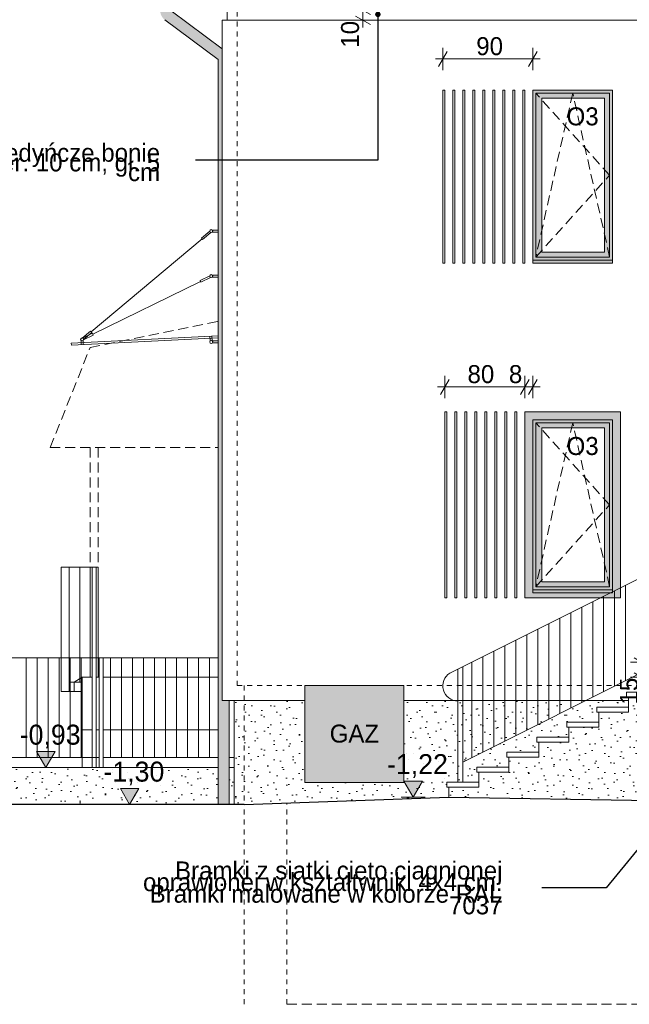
# Model space of a CAD drawing. Extents: x -149893 to 127691, y 5328 to 37028.
# Tile 19 of 88: x -58772 to -52670, y 17613 to 27469. Entities that reach past the tile are written whole.
import ezdxf

# ---------------------------------------------------------------- set-up
doc = ezdxf.new("R2010")
doc.units = 0
doc.header["$MEASUREMENT"] = 0
doc.linetypes.add('Hidden Line', pattern=[100, 50, -50])
doc.linetypes.add('Krawędzie ukryte', pattern=[150, 100, -50])
for name, color, linetype, lineweight, true_color in [('arch izolacje_Nr_Pióra__9', 7, 'Continuous', 13, 0x3dad99), ('Arch kolorystyka_Nr_Pióra__81', 7, 'Continuous', 13, 0x6a6a6a), ('Arch okna_Nr_Pióra__82', 7, 'Continuous', 20, 0xaaaaaa), ('INWENT.ŚCIANY_Nr_Pióra__2', 7, 'Continuous', 13, 0x7f7f7f)]:
    doc.layers.add(name, color=color, linetype=linetype, lineweight=lineweight, true_color=true_color)
for name, color, linetype, lineweight in [('Arch okna_Nr_Pióra__100', 2, 'Continuous', 13), ('Arch okna_Nr_Pióra__19', 255, 'Continuous', 20), ('Arch okna_Nr_Pióra__5', 7, 'Continuous', 13), ('Arch opisy okien_Nr_Pióra__21', 7, 'Continuous', 13), ('Arch opisy_Nr_Pióra__21', 7, 'Continuous', 13), ('Arch wymiary_Nr_Pióra__21', 7, 'Continuous', 13), ('Arch wymiary_Nr_Pióra__5', 7, 'Continuous', 13), ('Arch wyposażenie_Nr_Pióra__21', 7, 'Continuous', 13), ('INWENT BALUSTRADY_Nr_Pióra__5', 7, 'Continuous', 13), ('INWENT gaz_Nr_Pióra__5', 7, 'Continuous', 13), ('INWENT ODWODNIENIE_Nr_Pióra__21', 7, 'Continuous', 13), ('INWENT OPISY_Nr_Pióra__21', 7, 'Continuous', 13), ('INWENT TEREN_Nr_Pióra__1', 7, 'Continuous', 25), ('INWENT. OKNA_Nr_Pióra__5', 7, 'Continuous', 13), ('INWENT.ŚCIANY_Nr_Pióra__5', 7, 'Continuous', 13), ('Istniejące schody_Nr_Pióra__21', 7, 'Continuous', 13)]:
    doc.layers.add(name, color=color, linetype=linetype, lineweight=lineweight)
doc.layers.add('Arch wymiary', color=7, linetype='Continuous')
doc.styles.add('GENERATED_STYLE_1', font='txt')
doc.styles.add('GENERATED_STYLE_2', font='txt')
doc.styles.add('GENERATED_STYLE_3', font='txt')
doc.styles.add('GENERATED_STYLE_4', font='txt')
doc.styles.add('GENERATED_STYLE_8', font='txt')
doc.dimstyles.new('GENERATED_STYLE__5', dxfattribs={"dimtxt": 179.999995, "dimasz": 114, "dimexe": 0.18, "dimexo": 0, "dimgap": 0.09, "dimtad": 1, "dimtih": 1, "dimtoh": 1, "dimdec": 0, "dimlfac": 0.1, "dimzin": 0, "dimdsep": 46, "dimtxsty": 'GENERATED_STYLE_3', "dimblk": 'ARROWHEAD_2', "dimblk1": 'ARROWHEAD_2', "dimblk2": 'ARROWHEAD_2', "dimcen": 0.09, "dimclrd": 7, "dimclre": 7, "dimclrt": 7, "dimazin": 0, "dimtfac": 1, "dimtdec": 4, "dimtmove": 0, "dimatfit": 3, "dimfxl": 0, "dimtolj": 1, "dimtzin": 0, "dimarcsym": 0})
doc.dimstyles.new('GENERATED_STYLE__6', dxfattribs={"dimtxt": 179.999995, "dimasz": 114, "dimexe": 0.18, "dimexo": 0, "dimgap": 0.09, "dimtad": 1, "dimdec": 0, "dimlfac": 0.1, "dimzin": 0, "dimdsep": 46, "dimtxsty": 'GENERATED_STYLE_3', "dimblk": 'ARROWHEAD_2', "dimblk1": 'ARROWHEAD_2', "dimblk2": 'ARROWHEAD_2', "dimcen": 0.09, "dimclrd": 7, "dimclre": 7, "dimclrt": 7, "dimazin": 0, "dimtfac": 1, "dimtdec": 4, "dimtmove": 0, "dimatfit": 3, "dimfxl": 0, "dimtolj": 1, "dimtzin": 0, "dimarcsym": 0})
doc.dimstyles.new('GENERATED_STYLE__8', dxfattribs={"dimtxt": 0.18, "dimasz": 109.44, "dimexe": 0.18, "dimexo": 0.0625, "dimgap": 0.09, "dimtad": 0, "dimtih": 1, "dimtoh": 1, "dimdec": 4, "dimzin": 0, "dimdsep": 46, "dimcen": 0.09, "dimadec": 0, "dimazin": 0, "dimtfac": 1, "dimtdec": 4, "dimtmove": 0, "dimatfit": 3, "dimldrblk": 'ARROWHEAD_11', "dimfxl": 0, "dimtolj": 1, "dimtzin": 0, "dimarcsym": 0})
pattern_1 = [(45, (0, 300), (-95.45942, 95.45942), [0, -90, 0, -135]), (110, (300, 300), (126.8585, 46.17272), [0, -66, 0, -114])]

# ---------------------------------------------------------------- blocks, each defined once
blk = doc.blocks.new('Wymiary_61', base_point=(-58509.8, 19982.8))
at = {"layer": 'Arch wymiary_Nr_Pióra__21', "linetype": 'Continuous'}
blk.add_hatch(color=256, dxfattribs=at).paths.add_polyline_path([(-58509.8, 19982.8), (-58602.6, 20142.8), (-58417, 20142.8)], flags=0)
for p, q in [((-58509.8, 19982.8), (-58602.6, 20142.8)), ((-58602.6, 20142.8), (-58417, 20142.8)), ((-58417, 20142.8), (-58509.8, 19982.8)), ((-58509.8, 19982.8), (-58629.8, 19982.8)), ((-58509.8, 19982.8), (-58389.8, 19982.8))]:
    blk.add_line(p, q, dxfattribs=at)
at = {"layer": 'Arch wymiary_Nr_Pióra__21', "insert": (-58772.3, 20174.8), "char_height": 200, "attachment_point": 7, "style": 'GENERATED_STYLE_1'}
blk.add_mtext('{-0,93}', dxfattribs=at)
blk = doc.blocks.new('Wymiary_62', base_point=(-57671.7, 19612.8))
at = {"layer": 'Arch wymiary_Nr_Pióra__21', "linetype": 'Continuous'}
blk.add_hatch(color=256, dxfattribs=at).paths.add_polyline_path([(-57671.7, 19612.8), (-57764.5, 19772.8), (-57578.9, 19772.8)], flags=0)
for p, q in [((-57671.7, 19612.8), (-57764.5, 19772.8)), ((-57764.5, 19772.8), (-57578.9, 19772.8)), ((-57578.9, 19772.8), (-57671.7, 19612.8)), ((-57671.7, 19612.8), (-57791.7, 19612.8)), ((-57671.7, 19612.8), (-57551.7, 19612.8))]:
    blk.add_line(p, q, dxfattribs=at)
at = {"layer": 'Arch wymiary_Nr_Pióra__21', "insert": (-57934.3, 19804.8), "char_height": 200, "attachment_point": 7, "style": 'GENERATED_STYLE_1'}
blk.add_mtext('{-1,30}', dxfattribs=at)
blk = doc.blocks.new('Wymiary_63', base_point=(-54833.1, 19687.8))
at = {"layer": 'Arch wymiary_Nr_Pióra__21', "linetype": 'Continuous'}
blk.add_hatch(color=256, dxfattribs=at).paths.add_polyline_path([(-54833.1, 19687.8), (-54925.9, 19847.8), (-54740.3, 19847.8)], flags=0)
for p, q in [((-54833.1, 19687.8), (-54925.9, 19847.8)), ((-54925.9, 19847.8), (-54740.3, 19847.8)), ((-54740.3, 19847.8), (-54833.1, 19687.8)), ((-54833.1, 19687.8), (-54953.1, 19687.8)), ((-54833.1, 19687.8), (-54713.1, 19687.8))]:
    blk.add_line(p, q, dxfattribs=at)
at = {"layer": 'Arch wymiary_Nr_Pióra__21', "insert": (-55095.7, 19879.8), "char_height": 200, "attachment_point": 7, "style": 'GENERATED_STYLE_1'}
blk.add_mtext('{-1,22}', dxfattribs=at)
blk = doc.blocks.new('*D367')
at = {"layer": 'Arch wymiary_Nr_Pióra__5', "linetype": 'Continuous'}
for p, q in [((-54473.6, 23867.8), (-54560.2, 23717.8)), ((-54516.9, 23680.3), (-54516.9, 23905.3)), ((-53760.2, 23717.8), (-53673.6, 23867.8)), ((-53716.9, 23680.3), (-53716.9, 23905.3)), ((-54590.3, 23792.8), (-54516.9, 23792.8)), ((-54516.9, 23792.8), (-53716.9, 23792.8))]:
    blk.add_line(p, q, dxfattribs=at)
at = {"layer": 'Arch wymiary_Nr_Pióra__5', "char_height": 180, "attachment_point": 7, "style": 'GENERATED_STYLE_3'}
for s, insert in [('{80}', (-54289.7, 23828.8)), ('{8}', (-53875.5, 23828.8))]:
    blk.add_mtext(s, dxfattribs=dict(at, insert=insert))
blk = doc.blocks.new('ARROWHEAD_2')
at = {"color": 0, "linetype": 'Continuous', "lineweight": 0}
for p, q in [((0, 0), (-1, 0)), ((-0.378, -0.655), (0.378, 0.655))]:
    blk.add_line(p, q, dxfattribs=at)
blk = doc.blocks.new('*D368')
at = {"layer": 'Arch wymiary_Nr_Pióra__5', "linetype": 'Continuous'}
for p, q in [((-53760.2, 23717.8), (-53673.6, 23867.8)), ((-53716.9, 23680.3), (-53716.9, 23905.3)), ((-53593.6, 23867.8), (-53680.2, 23717.8)), ((-53636.9, 23680.3), (-53636.9, 23905.3)), ((-53716.9, 23792.8), (-53636.9, 23792.8)), ((-53636.9, 23792.8), (-53563.6, 23792.8))]:
    blk.add_line(p, q, dxfattribs=at)
at = {"layer": 'Arch wymiary_Nr_Pióra__5', "char_height": 180, "attachment_point": 7, "style": 'GENERATED_STYLE_3'}
for s, insert in [('{80}', (-54289.7, 23828.8)), ('{8}', (-53875.5, 23828.8))]:
    blk.add_mtext(s, dxfattribs=dict(at, insert=insert))
blk = doc.blocks.new('*D369')
at = {"layer": 'Arch wymiary_Nr_Pióra__5', "linetype": 'Continuous'}
for p, q in [((-54493.6, 27150.8), (-54580.2, 27000.8)), ((-54536.9, 26963.3), (-54536.9, 27188.3)), ((-53680.2, 27000.8), (-53593.6, 27150.8)), ((-53636.9, 26963.3), (-53636.9, 27188.3)), ((-54610.3, 27075.8), (-54536.9, 27075.8)), ((-54536.9, 27075.8), (-53636.9, 27075.8)), ((-53636.9, 27075.8), (-53563.6, 27075.8))]:
    blk.add_line(p, q, dxfattribs=at)
at = {"layer": 'Arch wymiary_Nr_Pióra__5', "insert": (-54202.1, 27111.8), "char_height": 180, "attachment_point": 7, "style": 'GENERATED_STYLE_3'}
blk.add_mtext('{90}', dxfattribs=at)
blk = doc.blocks.new('*D401')
at = {"layer": 'Arch wymiary_Nr_Pióra__5', "linetype": 'Continuous'}
for p, q in [((-52546.1, 21037.8), (-52546.1, 21111.2)), ((-52433.6, 21037.8), (-52658.6, 21037.8)), ((-52471.1, 20994.5), (-52621.1, 21081.1)), ((-52546.1, 20887.8), (-52546.1, 21037.8)), ((-52621.1, 20931.1), (-52471.1, 20844.5)), ((-52433.6, 20887.8), (-52658.6, 20887.8)), ((-52546.1, 20814.5), (-52546.1, 20887.8))]:
    blk.add_line(p, q, dxfattribs=at)
at = {"layer": 'Arch wymiary_Nr_Pióra__5', "insert": (-52582.1, 20614.1), "char_height": 180, "attachment_point": 7, "rotation": 90, "style": 'GENERATED_STYLE_3'}
blk.add_mtext('{15}', dxfattribs=at)
blk = doc.blocks.new('*D419')
at = {"layer": 'Arch wymiary_Nr_Pióra__5', "linetype": 'Continuous'}
for p, q in [((-55262.3, 27519.5), (-55412.3, 27606.1)), ((-55337.3, 27562.8), (-55337.3, 27636.2)), ((-55224.8, 27562.8), (-55449.8, 27562.8)), ((-55412.3, 27506.1), (-55262.3, 27419.5)), ((-55337.3, 27462.8), (-55337.3, 27562.8)), ((-55224.8, 27462.8), (-55449.8, 27462.8)), ((-55337.3, 27389.5), (-55337.3, 27462.8))]:
    blk.add_line(p, q, dxfattribs=at)
at = {"layer": 'Arch wymiary_Nr_Pióra__5', "insert": (-55373.3, 27189.1), "char_height": 180, "attachment_point": 7, "rotation": 90, "style": 'GENERATED_STYLE_3'}
blk.add_mtext('{10}', dxfattribs=at)
blk = doc.blocks.new('ARROWHEAD_11')
at = {"color": 0, "linetype": 'Continuous', "lineweight": 0}
blk.add_line((0, 0), (-1, 0), dxfattribs=at)
at = {"color": 0, "linetype": 'Continuous', "lineweight": 0, "const_width": 0.25, "flags": 128}
blk.add_lwpolyline([(-0.125, 0, 1), (0.125, 0, 1)], format="xyb", close=True, dxfattribs=at)

msp = doc.modelspace()

# ---------------------------------------------------------------- hatches: boundary and pattern name
at = {"layer": 'Arch kolorystyka_Nr_Pióra__81', "linetype": 'Continuous'}
msp.add_hatch(color=256, dxfattribs=at).paths.add_polyline_path([(-57385.3, 27777.2, 0.189103), (-57365.3, 27726.2), (-57365.3, 27557.3, 0.236776), (-57321.1, 27469.2), (-56786.9, 27070.8), (-56786.9, 19612.8), (-56676.9, 19612.8), (-56676.9, 20652.8), (-56746.9, 20652.8), (-56746.9, 27178.2), (-57255.3, 27557.3), (-57255.3, 27726.2, 0.189103), (-57235.3, 27777.2)], flags=0)
at = {"layer": 'Arch okna_Nr_Pióra__100', "linetype": 'Continuous'}
h = msp.add_hatch(color=256, dxfattribs=at)
h.paths.add_polyline_path([(-53716.9, 21682.8), (-52756.9, 21682.8), (-52756.9, 23542.8), (-53716.9, 23542.8)], flags=0)
h.paths.add_polyline_path([(-53636.9, 21732.8), (-52836.9, 21732.8), (-52836.9, 23462.8), (-53636.9, 23462.8)], flags=0)
msp.add_hatch(color=256, dxfattribs=at).paths.add_polyline_path([(-55916.9, 19832.8), (-54926.9, 19832.8), (-54926.9, 20802.8), (-55916.9, 20802.8)], flags=0)
at = {"layer": 'Arch okna_Nr_Pióra__19', "linetype": 'Continuous'}
h = msp.add_hatch(dxfattribs=at)
h.set_pattern_fill('Carpet', color=256, style=0, pattern_type=2)
h.set_pattern_definition(pattern_1)
h.paths.add_polyline_path([(-52076.9, 19642.8), (-50556.9, 19642.8), (-50556.9, 20742.8), (-50826.9, 20742.8), (-52076.9, 20742.8), (-52376.9, 20742.8), (-52376.9, 20737.8), (-52376.9, 20687.8), (-52676.9, 20687.8), (-52676.9, 20587.8), (-52676.9, 20537.8), (-52976.9, 20537.8), (-52976.9, 20437.8), (-52976.9, 20387.8), (-53276.9, 20387.8), (-53276.9, 20287.8), (-53276.9, 20237.8), (-53576.9, 20237.8), (-53576.9, 20137.8), (-53576.9, 20087.8), (-53876.9, 20087.8), (-53876.9, 19987.8), (-53876.9, 19937.8), (-54176.9, 19937.8), (-54176.9, 19837.8), (-54176.9, 19787.8), (-54476.9, 19787.8), (-54476.9, 19687.8), (-52076.9, 19646.1)], flags=0)
h = msp.add_hatch(dxfattribs=at)
h.set_pattern_fill('Carpet', color=256, style=0, pattern_type=2)
h.set_pattern_definition(pattern_1)
h.paths.add_polyline_path([(-55916.9, 19832.8), (-55916.9, 20652.8), (-56626.9, 20652.8), (-56626.9, 19609.2), (-54476.9, 19687.8), (-54476.9, 19787.8), (-54496.9, 19787.8), (-54496.9, 19837.8), (-54176.9, 19837.8), (-54176.9, 19937.8), (-54196.9, 19937.8), (-54196.9, 19987.8), (-53876.9, 19987.8), (-53876.9, 20087.8), (-53896.9, 20087.8), (-53896.9, 20137.8), (-53576.9, 20137.8), (-53576.9, 20237.8), (-53596.9, 20237.8), (-53596.9, 20287.8), (-53276.9, 20287.8), (-53276.9, 20387.8), (-53296.9, 20387.8), (-53296.9, 20437.8), (-52976.9, 20437.8), (-52976.9, 20537.8), (-52996.9, 20537.8), (-52996.9, 20587.8), (-52676.9, 20587.8), (-52676.9, 20652.8), (-54926.9, 20652.8), (-54926.9, 19832.8)], flags=0)
h = msp.add_hatch(dxfattribs=at)
h.set_pattern_fill('Carpet', color=256, style=0, pattern_type=2)
h.set_pattern_definition(pattern_1)
h.paths.add_polyline_path([(-59366.9, 19612.8), (-56786.9, 19612.8), (-56786.9, 19982.8), (-59366.9, 19982.8)], flags=0)
h = msp.add_hatch(dxfattribs=at)
h.set_pattern_fill('Carpet', color=256, style=0, pattern_type=2)
h.set_pattern_definition(pattern_1)
h.paths.add_polyline_path([(-56626.9, 19612.8), (-56626.9, 19982.8), (-56676.9, 19982.8), (-56676.9, 19612.8)], flags=0)
at = {"layer": 'Arch okna_Nr_Pióra__82', "linetype": 'Continuous'}
h = msp.add_hatch(color=256, dxfattribs=at)
h.paths.add_polyline_path([(-53636.9, 25032.8), (-52836.9, 25032.8), (-52836.9, 26762.8), (-53636.9, 26762.8)], flags=0)
h.paths.add_polyline_path([(-53546.9, 25142.8), (-53546.9, 26682.8), (-52916.9, 26682.8), (-52916.9, 25142.8)], flags=0)
h = msp.add_hatch(color=256, dxfattribs=at)
h.paths.add_polyline_path([(-53636.9, 21732.8), (-52836.9, 21732.8), (-52836.9, 23462.8), (-53636.9, 23462.8)], flags=0)
h.paths.add_polyline_path([(-53546.9, 21842.8), (-53546.9, 23382.8), (-52916.9, 23382.8), (-52916.9, 21842.8)], flags=0)

# ---------------------------------------------------------------- linework, layer by layer
at = {"layer": 'arch izolacje_Nr_Pióra__9', "linetype": 'Continuous'}
for p, q in [((-56696.9, 27562.8), (-56696.9, 27462.8)), ((-56746.9, 27462.8), (-44816.9, 27462.8)), ((-56746.9, 27462.8), (-56746.9, 20652.8)), ((-54536.9, 26762.8), (-54536.9, 25032.8)), ((-54536.9, 26762.8), (-54516.9, 26762.8)), ((-54516.9, 26762.8), (-54516.9, 25032.8)), ((-54436.9, 26762.8), (-54436.9, 25032.8)), ((-54436.9, 26762.8), (-54416.9, 26762.8)), ((-54416.9, 26762.8), (-54416.9, 25032.8)), ((-54336.9, 26762.8), (-54336.9, 25032.8)), ((-54336.9, 26762.8), (-54316.9, 26762.8)), ((-54316.9, 26762.8), (-54316.9, 25032.8)), ((-54236.9, 26762.8), (-54216.9, 26762.8)), ((-54236.9, 26762.8), (-54236.9, 25032.8)), ((-54216.9, 26762.8), (-54216.9, 25032.8)), ((-54136.9, 26762.8), (-54116.9, 26762.8)), ((-54136.9, 26762.8), (-54136.9, 25032.8)), ((-54116.9, 26762.8), (-54116.9, 25032.8)), ((-54036.9, 26762.8), (-54036.9, 25032.8)), ((-54036.9, 26762.8), (-54016.9, 26762.8)), ((-54016.9, 26762.8), (-54016.9, 25032.8)), ((-53936.9, 26762.8), (-53936.9, 25032.8)), ((-53936.9, 26762.8), (-53916.9, 26762.8)), ((-53916.9, 26762.8), (-53916.9, 25032.8)), ((-53836.9, 26762.8), (-53836.9, 25032.8)), ((-53836.9, 26762.8), (-53816.9, 26762.8)), ((-53816.9, 26762.8), (-53816.9, 25032.8)), ((-53736.9, 26762.8), (-53736.9, 25032.8)), ((-53736.9, 26762.8), (-53716.9, 26762.8)), ((-53716.9, 26762.8), (-53716.9, 25032.8)), ((-54536.9, 25032.8), (-54516.9, 25032.8)), ((-54436.9, 25032.8), (-54416.9, 25032.8)), ((-54336.9, 25032.8), (-54316.9, 25032.8)), ((-54236.9, 25032.8), (-54216.9, 25032.8)), ((-54136.9, 25032.8), (-54116.9, 25032.8)), ((-54036.9, 25032.8), (-54016.9, 25032.8)), ((-53936.9, 25032.8), (-53916.9, 25032.8)), ((-53836.9, 25032.8), (-53816.9, 25032.8)), ((-53736.9, 25032.8), (-53716.9, 25032.8)), ((-54516.9, 23542.8), (-54516.9, 21682.8)), ((-54516.9, 23542.8), (-54496.9, 23542.8)), ((-54496.9, 23542.8), (-54496.9, 21682.8)), ((-54416.9, 23542.8), (-54416.9, 21682.8)), ((-54416.9, 23542.8), (-54396.9, 23542.8)), ((-54396.9, 23542.8), (-54396.9, 21682.8)), ((-54316.9, 23542.8), (-54316.9, 21682.8)), ((-54316.9, 23542.8), (-54296.9, 23542.8)), ((-54296.9, 23542.8), (-54296.9, 21682.8)), ((-54216.9, 23542.8), (-54196.9, 23542.8)), ((-54216.9, 23542.8), (-54216.9, 21682.8)), ((-54196.9, 23542.8), (-54196.9, 21682.8)), ((-54116.9, 23542.8), (-54096.9, 23542.8)), ((-54116.9, 23542.8), (-54116.9, 21682.8)), ((-54096.9, 23542.8), (-54096.9, 21682.8)), ((-54016.9, 23542.8), (-54016.9, 21682.8)), ((-54016.9, 23542.8), (-53996.9, 23542.8)), ((-53996.9, 23542.8), (-53996.9, 21682.8)), ((-53916.9, 23542.8), (-53916.9, 21682.8)), ((-53916.9, 23542.8), (-53896.9, 23542.8)), ((-53896.9, 23542.8), (-53896.9, 21682.8)), ((-53816.9, 23542.8), (-53816.9, 21682.8)), ((-53816.9, 23542.8), (-53796.9, 23542.8)), ((-53796.9, 23542.8), (-53796.9, 21682.8)), ((-53716.9, 23542.8), (-52756.9, 23542.8)), ((-53716.9, 23542.8), (-53716.9, 21682.8)), ((-52756.9, 23542.8), (-52756.9, 21682.8)), ((-54516.9, 21682.8), (-54496.9, 21682.8)), ((-54416.9, 21682.8), (-54396.9, 21682.8)), ((-54316.9, 21682.8), (-54296.9, 21682.8)), ((-54216.9, 21682.8), (-54196.9, 21682.8)), ((-54116.9, 21682.8), (-54096.9, 21682.8)), ((-54016.9, 21682.8), (-53996.9, 21682.8)), ((-53916.9, 21682.8), (-53896.9, 21682.8)), ((-53816.9, 21682.8), (-53796.9, 21682.8)), ((-53716.9, 21682.8), (-52756.9, 21682.8)), ((-56746.9, 20652.8), (-55916.9, 20652.8)), ((-56626.9, 20652.8), (-56626.9, 19612.8)), ((-54926.9, 20652.8), (-52676.9, 20652.8))]:
    msp.add_line(p, q, dxfattribs=at)
at = {"layer": 'Arch okna_Nr_Pióra__5', "linetype": 'Continuous'}
for p, q in [((-53606.9, 26732.8), (-53606.9, 25092.8)), ((-53606.9, 26732.8), (-52866.9, 26732.8)), ((-52866.9, 26732.8), (-52866.9, 25092.8)), ((-53546.9, 26682.8), (-52916.9, 26682.8)), ((-53546.9, 26682.8), (-53546.9, 25142.8)), ((-52916.9, 26682.8), (-52916.9, 25142.8)), ((-53546.9, 25142.8), (-52916.9, 25142.8)), ((-53606.9, 25092.8), (-52866.9, 25092.8)), ((-53606.9, 23432.8), (-53606.9, 21792.8)), ((-53606.9, 23432.8), (-52866.9, 23432.8)), ((-53546.9, 23382.8), (-52916.9, 23382.8)), ((-53546.9, 23382.8), (-53546.9, 21842.8)), ((-52916.9, 23382.8), (-52916.9, 21842.8)), ((-52866.9, 23432.8), (-52866.9, 21792.8)), ((-53606.9, 21792.8), (-52866.9, 21792.8)), ((-53546.9, 21842.8), (-52916.9, 21842.8))]:
    msp.add_line(p, q, dxfattribs=at)
at = {"layer": 'Arch okna_Nr_Pióra__5', "linetype": 'Krawędzie ukryte'}
for p, q in [((-52866.9, 25912.8), (-53606.9, 26732.8)), ((-53236.9, 26732.8), (-53606.9, 25092.8)), ((-52866.9, 25092.8), (-53236.9, 26732.8)), ((-53606.9, 25092.8), (-52866.9, 25912.8)), ((-52866.9, 22612.8), (-53606.9, 23432.8)), ((-53236.9, 23432.8), (-53606.9, 21792.8)), ((-52866.9, 21792.8), (-53236.9, 23432.8)), ((-53606.9, 21792.8), (-52866.9, 22612.8))]:
    msp.add_line(p, q, dxfattribs=at)
at = {"layer": 'Arch wyposażenie_Nr_Pióra__21', "linetype": 'Continuous'}
for p, q in [((-56953.7, 25283), (-56870.4, 25352.9)), ((-56953.7, 25283), (-56870.4, 25352.9)), ((-56940.9, 25267.7), (-56857.5, 25337.6)), ((-56940.9, 25267.7), (-56857.5, 25337.6)), ((-56786.9, 25362.5), (-56844.2, 25362.5)), ((-56786.9, 25362.5), (-56844.2, 25362.5)), ((-56786.9, 25342.5), (-56844.2, 25342.5)), ((-56786.9, 25342.5), (-56844.2, 25342.5)), ((-58056.1, 24344.9), (-56947.3, 25275.3)), ((-58056.1, 24344.9), (-56947.3, 25275.3)), ((-56953.7, 25283), (-56940.9, 25267.7)), ((-56953.7, 25283), (-56940.9, 25267.7)), ((-58040.3, 24320.6), (-56963.1, 24849.1)), ((-56967.5, 24858.1), (-56869.8, 24906)), ((-56967.5, 24858.1), (-56958.7, 24840.1)), ((-56958.7, 24840.1), (-56861, 24888.1)), ((-56786.9, 24912), (-56844.2, 24912)), ((-56786.9, 24892), (-56844.2, 24892)), ((-58145.9, 24282.6), (-58062.6, 24352.6)), ((-58145.9, 24282.6), (-58062.6, 24352.6)), ((-58062.6, 24352.6), (-58049.7, 24337.2)), ((-58062.6, 24352.6), (-58049.7, 24337.2)), ((-58256.4, 24232.3), (-56786.9, 24305.8)), ((-58256.4, 24232.3), (-56786.9, 24305.8)), ((-58255.4, 24212.3), (-56786.9, 24285.8)), ((-58255.4, 24212.3), (-56786.9, 24285.8)), ((-58155.6, 24217.3), (-58157.5, 24256.1)), ((-58155.6, 24217.3), (-58157.5, 24256.1)), ((-58155.6, 24217.3), (-58157.5, 24256.1)), ((-58142.4, 24281.7), (-58044.7, 24329.6)), ((-58135.6, 24218.3), (-58137.5, 24257.1)), ((-58135.6, 24218.3), (-58137.5, 24257.1)), ((-58135.6, 24218.3), (-58137.5, 24257.1)), ((-58133.6, 24263.7), (-58035.9, 24311.6)), ((-58133.1, 24267.3), (-58049.7, 24337.2)), ((-58133.1, 24267.3), (-58049.7, 24337.2)), ((-58044.7, 24329.6), (-58035.9, 24311.6)), ((-56868.3, 24301.7), (-56865.9, 24253.5)), ((-56868.3, 24301.7), (-56865.9, 24253.5)), ((-56848.4, 24302.7), (-56845.9, 24254.5)), ((-56848.4, 24302.7), (-56845.9, 24254.5)), ((-56786.9, 24252.8), (-56844.2, 24252.8)), ((-56786.9, 24252.8), (-56844.2, 24252.8)), ((-58255.4, 24212.3), (-58256.4, 24232.3)), ((-58255.4, 24212.3), (-58256.4, 24232.3)), ((-56786.9, 24232.8), (-56844.2, 24232.8)), ((-56786.9, 24232.8), (-56844.2, 24232.8))]:
    msp.add_line(p, q, dxfattribs=at)
for centre in [(-56855.4, 25352.5), (-56855.4, 25352.5), (-56855.4, 24902), (-58148.1, 24267.8), (-58148.1, 24267.8), (-58148.1, 24267.8), (-56855.4, 24242.8), (-56855.4, 24242.8)]:
    msp.add_circle(centre, 15, dxfattribs=at)
at = {"layer": 'INWENT BALUSTRADY_Nr_Pióra__5', "linetype": 'Continuous'}
for p, q in [((-58356.9, 21987.8), (-58356.9, 20742.8)), ((-58356.9, 21987.8), (-58276.9, 21987.8)), ((-58276.9, 21987.8), (-58276.9, 20742.8)), ((-58276.9, 21987.8), (-58066.9, 21987.8)), ((-58171.9, 21987.8), (-58171.9, 20837.8)), ((-58066.9, 21987.8), (-57986.9, 21987.8)), ((-58066.9, 21987.8), (-58066.9, 20887.8)), ((-58046.9, 21987.8), (-58046.9, 19982.8)), ((-58006.9, 19982.8), (-58006.9, 21987.8)), ((-57986.9, 21987.8), (-57986.9, 20887.8)), ((-54465.2, 20927.7), (-52344.9, 21987.8)), ((-52706.9, 20852.8), (-52706.9, 21806.8)), ((-52926.9, 20742.8), (-52926.9, 21696.8)), ((-52816.9, 20797.8), (-52816.9, 21751.8)), ((-53146.9, 20632.8), (-53146.9, 21586.8)), ((-53036.9, 20687.8), (-53036.9, 21641.8)), ((-53256.9, 20577.8), (-53256.9, 21531.8)), ((-53476.9, 20467.8), (-53476.9, 21421.8)), ((-53366.9, 20522.8), (-53366.9, 21476.8)), ((-53696.9, 20357.8), (-53696.9, 21311.8)), ((-53586.9, 20412.8), (-53586.9, 21366.8)), ((-53916.9, 20247.8), (-53916.9, 21201.8)), ((-53806.9, 20302.8), (-53806.9, 21256.8)), ((-54026.9, 20192.8), (-54026.9, 21146.8)), ((-59266.9, 21082.8), (-56786.9, 21082.8)), ((-58706.9, 20082.8), (-58706.9, 21082.8)), ((-58596.9, 20082.8), (-58596.9, 21082.8)), ((-58486.9, 20082.8), (-58486.9, 21082.8)), ((-58376.9, 20082.8), (-58376.9, 21082.8)), ((-58266.9, 20082.8), (-58266.9, 21082.8)), ((-58156.9, 20082.8), (-58156.9, 21082.8)), ((-58046.9, 20082.8), (-58046.9, 21082.8)), ((-57976.9, 21082.8), (-57976.9, 19982.8)), ((-57936.9, 21082.8), (-57936.9, 19982.8)), ((-57861.9, 20082.8), (-57861.9, 21082.8)), ((-57751.9, 20082.8), (-57751.9, 21082.8)), ((-57641.9, 20082.8), (-57641.9, 21082.8)), ((-57531.9, 20082.8), (-57531.9, 21082.8)), ((-57421.9, 20082.8), (-57421.9, 21082.8)), ((-57311.9, 20082.8), (-57311.9, 21082.8)), ((-57201.9, 20082.8), (-57201.9, 21082.8)), ((-57091.9, 20082.8), (-57091.9, 21082.8)), ((-56981.9, 20082.8), (-56981.9, 21082.8)), ((-56871.9, 20082.8), (-56871.9, 21082.8)), ((-54246.9, 20082.8), (-54246.9, 21036.8)), ((-54136.9, 20137.8), (-54136.9, 21091.8)), ((-54386.9, 19837.8), (-54386.9, 20966.8)), ((-54336.9, 19837.8), (-54336.9, 20991.8)), ((-54336.9, 20037.8), (-52436.9, 20987.8)), ((-58226.9, 20837.8), (-58276.9, 20837.8)), ((-58226.9, 20742.8), (-58356.9, 20742.8)), ((-59226.9, 20082.8), (-57976.9, 20082.8)), ((-57936.9, 20082.8), (-56786.9, 20082.8)), ((-56676.9, 20082.8), (-56626.9, 20082.8))]:
    msp.add_line(p, q, dxfattribs=at)
msp.add_arc((-54386.9, 20799.7), 150, 121.42957, 270, dxfattribs=at)
at = {"layer": 'INWENT gaz_Nr_Pióra__5', "linetype": 'Continuous'}
for p, q in [((-54926.9, 20802.8), (-55916.9, 20802.8)), ((-55916.9, 20802.8), (-55916.9, 19832.8)), ((-54926.9, 19832.8), (-54926.9, 20802.8)), ((-55916.9, 19832.8), (-54926.9, 19832.8))]:
    msp.add_line(p, q, dxfattribs=at)
at = {"layer": 'INWENT ODWODNIENIE_Nr_Pióra__21', "linetype": 'Continuous'}
for p, q in [((-57255.3, 27557.3), (-56746.9, 27178.2)), ((-57321.1, 27469.2), (-56786.9, 27070.8)), ((-56786.9, 27070.8), (-56786.9, 19612.8)), ((-56676.9, 20652.8), (-56676.9, 19612.8))]:
    msp.add_line(p, q, dxfattribs=at)
at = {"layer": 'INWENT TEREN_Nr_Pióra__1', "linetype": 'Continuous'}
for p, q in [((-56526.9, 19612.8), (-54476.9, 19687.8)), ((-54476.9, 19687.8), (-52076.9, 19646.1)), ((-56526.9, 19612.8), (-64105, 19612.8))]:
    msp.add_line(p, q, dxfattribs=at)
at = {"layer": 'INWENT. OKNA_Nr_Pióra__5', "linetype": 'Continuous'}
for p, q in [((-53636.9, 25032.8), (-53636.9, 25062.8)), ((-52836.9, 25062.8), (-52836.9, 25032.8)), ((-52836.9, 25032.8), (-53636.9, 25032.8)), ((-53636.9, 21732.8), (-53636.9, 21762.8)), ((-52836.9, 21732.8), (-53636.9, 21732.8)), ((-52836.9, 21762.8), (-52836.9, 21732.8))]:
    msp.add_line(p, q, dxfattribs=at)
at = {"layer": 'INWENT.ŚCIANY_Nr_Pióra__2', "linetype": 'Krawędzie ukryte'}
for p, q in [((-58066.9, 24187.8), (-56786.9, 24449.1)), ((-58466.9, 23187.8), (-58066.9, 24187.8)), ((-58466.9, 23187.8), (-56786.9, 23187.8)), ((-58066.9, 23187.8), (-58066.9, 21987.8)), ((-57986.9, 23187.8), (-57986.9, 21987.8))]:
    msp.add_line(p, q, dxfattribs=at)
at = {"layer": 'INWENT.ŚCIANY_Nr_Pióra__5', "linetype": 'Hidden Line'}
for p, q in [((-56596.9, 27952.3), (-56596.9, 20802.8)), ((-56596.9, 20802.8), (-52376.9, 20802.8)), ((-56526.9, 20802.8), (-56526.9, 19612.8)), ((-56096.9, 17612.8), (-56096.9, 19628.6)), ((-56526.9, 17612.8), (-56526.9, 19612.8))]:
    msp.add_line(p, q, dxfattribs=at)
at = {"layer": 'INWENT.ŚCIANY_Nr_Pióra__5', "linetype": 'Continuous'}
for p, q in [((-53636.9, 26762.8), (-53636.9, 25062.8)), ((-52836.9, 26762.8), (-53636.9, 26762.8)), ((-52836.9, 26762.8), (-52836.9, 25062.8)), ((-52836.9, 25062.8), (-53636.9, 25062.8)), ((-52836.9, 23462.8), (-53636.9, 23462.8)), ((-53636.9, 23462.8), (-53636.9, 21762.8)), ((-52836.9, 23462.8), (-52836.9, 21762.8)), ((-52836.9, 21762.8), (-53636.9, 21762.8)), ((-58146.9, 20742.8), (-58146.9, 20887.8))]:
    msp.add_line(p, q, dxfattribs=at)
at = {"layer": 'INWENT.ŚCIANY_Nr_Pióra__5', "linetype": 'Krawędzie ukryte'}
msp.add_line((-56096.9, 17612.8), (-45466.9, 17612.8), dxfattribs=at)
at = {"layer": 'Istniejące schody_Nr_Pióra__21', "linetype": 'Continuous'}
for p, q in [((-58146.9, 20887.8), (-58226.9, 20837.8)), ((-58226.9, 20837.8), (-58146.9, 20837.8)), ((-58226.9, 20837.8), (-58226.9, 20742.8)), ((-58146.9, 20887.8), (-58046.9, 20887.8)), ((-58006.9, 20887.8), (-57976.9, 20887.8)), ((-57936.9, 20887.8), (-56786.9, 20887.8)), ((-58226.9, 20742.8), (-58146.9, 20742.8)), ((-58146.9, 20742.8), (-58146.9, 19982.8)), ((-52376.9, 20737.8), (-52696.9, 20737.8)), ((-52696.9, 20737.8), (-52696.9, 20687.8)), ((-52696.9, 20687.8), (-52376.9, 20687.8)), ((-52676.9, 20687.8), (-52676.9, 20587.8)), ((-52996.9, 20587.8), (-52996.9, 20537.8)), ((-52676.9, 20587.8), (-52996.9, 20587.8)), ((-52996.9, 20537.8), (-52676.9, 20537.8)), ((-52976.9, 20537.8), (-52976.9, 20437.8)), ((-52676.9, 20537.8), (-52676.9, 20587.8)), ((-53296.9, 20437.8), (-53296.9, 20387.8)), ((-52976.9, 20437.8), (-53296.9, 20437.8)), ((-52976.9, 20387.8), (-52976.9, 20437.8)), ((-58046.9, 20360.8), (-58146.9, 20360.8)), ((-57976.9, 20360.8), (-58006.9, 20360.8)), ((-56786.9, 20360.8), (-57936.9, 20360.8)), ((-53296.9, 20387.8), (-52976.9, 20387.8)), ((-53276.9, 20387.8), (-53276.9, 20287.8)), ((-53596.9, 20287.8), (-53596.9, 20237.8)), ((-53276.9, 20287.8), (-53596.9, 20287.8)), ((-53596.9, 20237.8), (-53276.9, 20237.8)), ((-53576.9, 20237.8), (-53576.9, 20137.8)), ((-53276.9, 20237.8), (-53276.9, 20287.8)), ((-53896.9, 20137.8), (-53896.9, 20087.8)), ((-53576.9, 20137.8), (-53896.9, 20137.8)), ((-53576.9, 20087.8), (-53576.9, 20137.8)), ((-53896.9, 20087.8), (-53576.9, 20087.8)), ((-53876.9, 20087.8), (-53876.9, 19987.8)), ((-56786.9, 19982.8), (-59366.9, 19982.8)), ((-56626.9, 19982.8), (-56676.9, 19982.8)), ((-54196.9, 19987.8), (-54196.9, 19937.8)), ((-53876.9, 19987.8), (-54196.9, 19987.8)), ((-54196.9, 19937.8), (-53876.9, 19937.8)), ((-54176.9, 19937.8), (-54176.9, 19837.8)), ((-53876.9, 19937.8), (-53876.9, 19987.8)), ((-54496.9, 19837.8), (-54496.9, 19787.8)), ((-54176.9, 19837.8), (-54496.9, 19837.8)), ((-54176.9, 19787.8), (-54176.9, 19837.8)), ((-54496.9, 19787.8), (-54176.9, 19787.8)), ((-54476.9, 19787.8), (-54476.9, 19687.8))]:
    msp.add_line(p, q, dxfattribs=at)

# ---------------------------------------------------------------- block references
at = {"layer": 'Arch wymiary', "linetype": 'Continuous'}
for name, p in [('Wymiary_61', (-58509.8, 19982.8)), ('Wymiary_63', (-54833.1, 19687.8)), ('Wymiary_62', (-57671.7, 19612.8))]:
    msp.add_blockref(name, p, dxfattribs=at)

# ---------------------------------------------------------------- texts
at = {"layer": 'Arch opisy okien_Nr_Pióra__21', "linetype": 'Continuous', "char_height": 180, "attachment_point": 3, "style": 'GENERATED_STYLE_8'}
for insert in [(-52977.2, 26591.7), (-52977.2, 23291.7)]:
    msp.add_mtext('{O3}', dxfattribs=dict(at, insert=insert))
at = {"layer": 'Arch opisy_Nr_Pióra__21', "linetype": 'Continuous', "char_height": 180, "attachment_point": 6, "style": 'GENERATED_STYLE_4'}
for s, insert, width, line_spacing_factor in [('{Pojedyńcze bonie\\Pszer. 10 cm, gł. 5 cm }', (-57366.8, 26039.2), 2065.13, 0.322723), ('{Bramki z siatki cięto ciągnionej\\Poprawionej w kształtwniki 4x4 cm.\\PBramki malowane w kolorze RAL 7037 }', (-53939.5, 18776.8), 3835.49, 0.387724)]:
    msp.add_mtext(s, dxfattribs=dict(at, insert=insert, width=width, line_spacing_factor=line_spacing_factor))
at = {"layer": 'INWENT OPISY_Nr_Pióra__21', "linetype": 'Continuous', "insert": (-55421.9, 20412.8), "char_height": 180, "attachment_point": 2, "style": 'GENERATED_STYLE_2'}
msp.add_mtext('{GAZ}', dxfattribs=at)

# ---------------------------------------------------------------- dimensions: what is measured, and where the dimension line sits
at = {"layer": 'Arch wymiary', "linetype": 'Continuous'}
for base, p1, p2, picture, middle in [((-55337.3, 27462.8), (-55184.5, 27462.8), (-55095.4, 27562.8), '*D419', (-55463.3, 27325.7)), ((-52546.1, 20887.8), (-52396.9, 20887.8), (-52396.9, 21037.8), '*D401', (-52672.1, 20750.7))]:
    dim = msp.add_linear_dim(base=base, p1=p1, p2=p2, angle=90, dimstyle='GENERATED_STYLE__6', dxfattribs=at)
    dim.commit()
    dim.dimension.update_dxf_attribs({"geometry": picture, "text_midpoint": middle})
for base, p1, p2, picture, middle in [((-54536.9, 27075.8), (-54536.9, 26762.8), (-53636.9, 26762.8), '*D369', (-54065.5, 27201.8)), ((-54516.9, 23792.8), (-54516.9, 23542.8), (-53716.9, 23542.8), '*D367', (-54153.2, 23918.8)), ((-54516.9, 23792.8), (-53716.9, 23542.8), (-53636.9, 23462.8), '*D368', (-53807.2, 23918.8))]:
    dim = msp.add_linear_dim(base=base, p1=p1, p2=p2, dimstyle='GENERATED_STYLE__5', dxfattribs=at)
    dim.commit()
    dim.dimension.update_dxf_attribs({"geometry": picture, "text_midpoint": middle})

# ---------------------------------------------------------------- leaders
at = {"layer": 'Arch opisy_Nr_Pióra__21', "linetype": 'Continuous', "annotation_type": 0, "has_hookline": 1, "hookline_direction": 1}
for points, text_width in [([(-55186.9, 27522.6), (-55186.9, 26063.4), (-57012.6, 26063.4)], 1782.9), ([(-51798.4, 20127), (-52902.7, 18777.3), (-53546.3, 18777.3)], 3514.3)]:
    msp.add_leader(points, dimstyle='GENERATED_STYLE__8', dxfattribs=dict(at, text_width=text_width))

doc.saveas('drawing.dxf')
